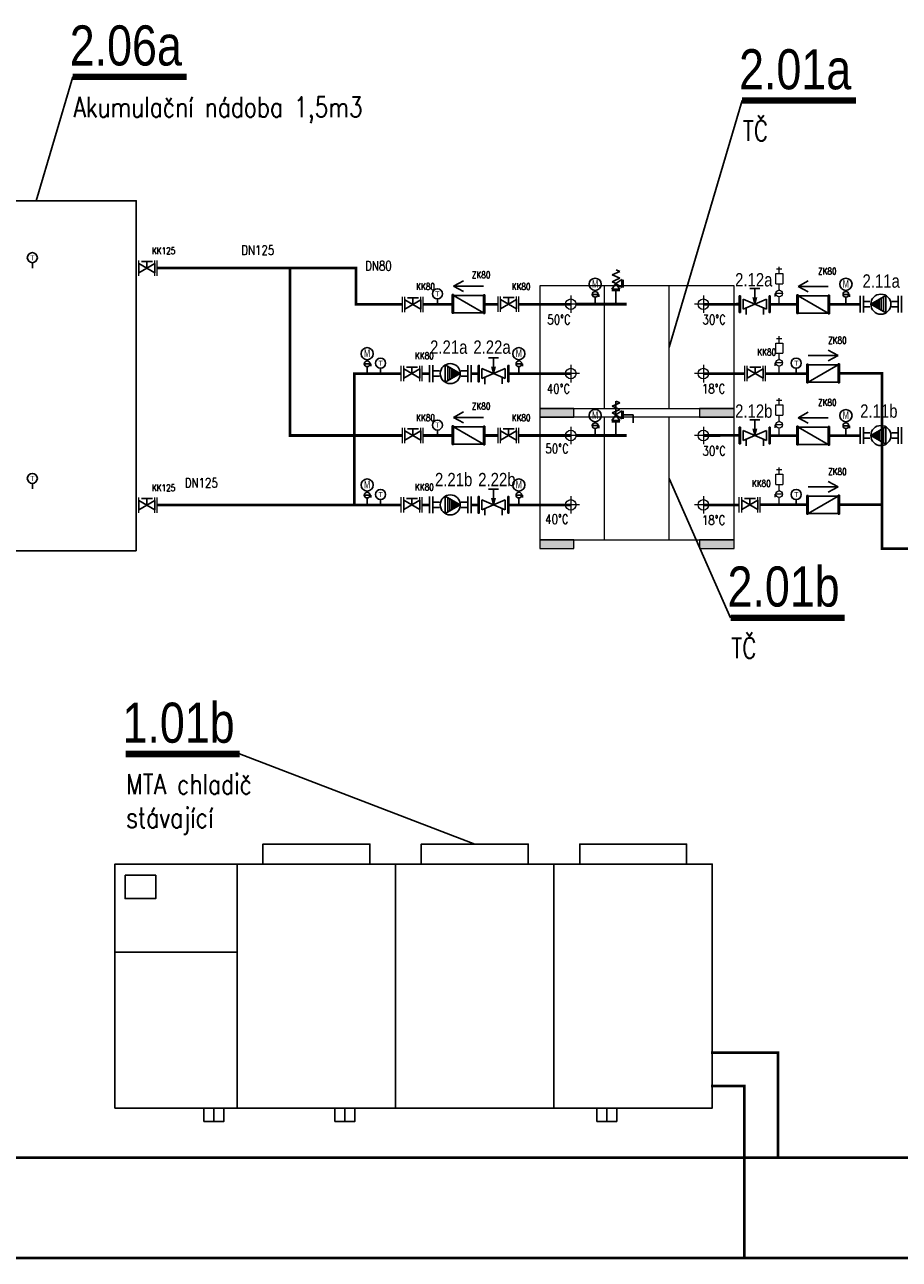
# Model space of a CAD drawing. Header units: millimetres. Extents: x -15830 to 4680139, y -28864 to 2281735.
# Tile 7 of 256: x 27172 to 33718, y 8085 to 17318. Entities that reach past the tile are written whole.
import ezdxf
from ezdxf.enums import TextEntityAlignment as Align

# ---------------------------------------------------------------- set-up
doc = ezdxf.new("R2010")
doc.units = ezdxf.units.MM
doc.linetypes.add('DASHED', pattern=[19.05, 12.7, -6.35])
doc.linetypes.add('ČÁRKOVANÁ', pattern=[19.05, 12.7, -6.35])
for name, color, linetype in [('ARMATURY', 7, 'Continuous'), ('CH_armatury', 7, 'Continuous'), ('G armatury', 7, 'Continuous'), ('G_armatury', 7, 'Continuous'), ('NWT_UT_POZICE', 32, 'Continuous'), ('NWT_UT_PRIV', 1, 'Continuous'), ('NWT_UT_TEXT', 90, 'Continuous'), ('NWT_UT_ZARIZENI', 4, 'Continuous'), ('NWT_UT_ZPÁT', 150, 'DASHED'), ('UT_POZICE', 1, 'Continuous'), ('UT_TEXT', 90, 'Continuous')]:
    doc.layers.add(name, color=color, linetype=linetype)
for name, color, linetype, lineweight in [('G technologie', 6, 'Continuous', 20), ('G-nové-UT', 10, 'DASHED', 50), ('G-TECHOLOGIE', 6, 'Continuous', 20), ('NEKO_armatury', 7, 'Continuous', 25)]:
    doc.layers.add(name, color=color, linetype=linetype, lineweight=lineweight)
doc.styles.add('ARIAL', font='arial.ttf', dxfattribs={"width": 0.8})
doc.styles.add('ROMANS', font='romans.shx', dxfattribs={"width": 0.8})
doc.styles.get("Standard").update_dxf_attribs({"font": 'arial.ttf'})

# ---------------------------------------------------------------- blocks, each defined once
blk = doc.blocks.new('ČERPADLO S PLYNULOU ZMĚNOU OTÁČEK (PŘÍRUBOVÉ)')
at = {"layer": 'NEKO_armatury', "lineweight": -3}
blk.add_hatch(color=256, dxfattribs=at).paths.add_polyline_path([(26043.94, 27754.68), (26042.58, 27752.34), (26045.29, 27752.34)])
for p, q in [((26040.69, 27749.05), (26043.94, 27754.68)), ((26040.79, 27758.68), (26047.09, 27758.68)), ((26047.09, 27757.43), (26040.79, 27757.43)), ((26043.94, 27757.43), (26042.06, 27757.43)), ((26043.94, 27757.43), (26042.94, 27757.43)), ((26042.94, 27757.43), (26042.94, 27755.01)), ((26043.94, 27757.43), (26045.81, 27757.43)), ((26043.94, 27757.43), (26047.09, 27757.43)), ((26043.94, 27757.43), (26044.94, 27757.43)), ((26043.94, 27754.68), (26047.19, 27749.05)), ((26044.94, 27757.43), (26044.94, 27755.01)), ((26041.2, 27749.95), (26046.67, 27749.95)), ((26041.69, 27750.8), (26046.18, 27750.8)), ((26042.12, 27751.53), (26045.76, 27751.53)), ((26042.46, 27752.13), (26045.41, 27752.13)), ((26042.58, 27752.34), (26045.29, 27752.34)), ((26040.69, 27749.05), (26047.19, 27749.05)), ((26042.94, 27744.43), (26042.94, 27746.84)), ((26044.94, 27744.43), (26044.94, 27746.84)), ((26047.09, 27744.43), (26040.79, 27744.43)), ((26040.79, 27743.18), (26047.09, 27743.18)), ((26043.94, 27744.43), (26042.06, 27744.43)), ((26043.94, 27744.43), (26042.94, 27744.43)), ((26043.94, 27744.43), (26045.81, 27744.43)), ((26043.94, 27744.43), (26047.09, 27744.43)), ((26043.94, 27744.43), (26044.94, 27744.43))]:
    blk.add_line(p, q, dxfattribs=at)
blk.add_circle((26043.94, 27750.93), 3.75, dxfattribs=at)
blk = doc.blocks.new('ČERPADLO-E PŘÍBUBOVÉ')
at = {"layer": 'NEKO_armatury', "lineweight": -3}
blk.add_blockref('ČERPADLO S PLYNULOU ZMĚNOU OTÁČEK (PŘÍRUBOVÉ)', (-26043.94, -27743.18), dxfattribs=at)
blk = doc.blocks.new('A$C00DB090D')
at = {"layer": 'CH_armatury', "color": 0}
for p, q in [((71.7, 244.6), (-68.3, 244.6)), ((-68.3, 244.6), (-68.3, 234.6)), ((71.7, 234.6), (-68.3, 234.6)), ((-63.1, 234.6), (-63.1, 10)), ((66.6, 234.6), (-63.1, 10)), ((53, 234.6), (-49.5, 234.6)), ((66.6, 234.6), (66.6, 10)), ((71.7, 234.6), (71.7, 244.6)), ((70, 10), (-70, 10)), ((-70, 10), (-70, 0)), ((70, 0), (-70, 0)), ((51.2, 0), (-51.2, 0)), ((70, 0), (70, 10))]:
    blk.add_line(p, q, dxfattribs=at)
blk = doc.blocks.new('TEPLOMĚR')
at = {"layer": 'NEKO_armatury', "color": 0, "lineweight": -3}
blk.add_line((0, 3.75), (0, 1.07), dxfattribs=at)
blk.add_circle((0, 6.25), 2.5, dxfattribs=at)
blk.add_text('T', height=2.5, dxfattribs=at).set_placement((0, 6.25), align=Align.MIDDLE_CENTER)
blk = doc.blocks.new('RUČNÍ REGULAČNÍ VENTIL PŘÍRUBOVÝ')
at = {"layer": 'NEKO_armatury', "color": 0, "lineweight": -3}
for p, q in [((-3.08, 10.75), (3.08, 10.75)), ((-1.88, 9.75), (1.88, 9.75)), ((-1.88, 1), (1.88, 9.75)), ((-1.88, 9.75), (1.88, 1)), ((1.88, 9.75), (1.39, 8.6)), ((-5.9, 5.38), (-5.9, 7.25)), ((-2.5, 5.38), (-5.9, 5.38)), ((-5.9, 5.38), (-5.9, 3.5)), ((-2.5, 5.99), (0, 5.38)), ((-2.5, 4.74), (0, 5.38)), ((0, 5.38), (-2.5, 5.38)), ((1.39, 8.6), (3.89, 8.6)), ((-3.08, 0), (3.08, 0)), ((-1.88, 1), (1.88, 1)), ((1.88, 1), (1.4, 2.16)), ((1.4, 2.16), (3.9, 2.16))]:
    blk.add_line(p, q, dxfattribs=at)
at = {"layer": 'NEKO_armatury', "color": 0}
for points in [[(-3.08, 10.75), (-3.08, 11.15), (3.08, 11.15), (3.08, 10.75), (-3.08, 10.75)], [(-3.08, -0.4), (-3.08, 0), (3.08, 0), (3.08, -0.4), (-3.08, -0.4)]]:
    blk.add_lwpolyline(points, dxfattribs=at)

msp = doc.modelspace()

# ---------------------------------------------------------------- hatches: boundary and pattern name
at = {"layer": 'G technologie', "linetype": 'Continuous'}
for points in [[(31028.165, 14446.805), (31288.568, 14446.805), (31288.568, 14382.733), (31028.165, 14382.733)], [(32482.165, 14446.805), (32221.762, 14446.805), (32221.762, 14382.733), (32482.165, 14382.733)], [(31028.165, 13464.805), (31288.568, 13464.805), (31288.568, 13400.733), (31028.165, 13400.733)], [(32482.165, 13464.805), (32221.762, 13464.805), (32221.762, 13400.733), (32482.165, 13400.733)]]:
    msp.add_hatch(color=256, dxfattribs=at).paths.add_polyline_path(points)

# ---------------------------------------------------------------- linework, layer by layer
for points in [[(28007.869, 13383.845), (28007.869, 16001.062), (26507.869, 16001.062), (26507.869, 13383.845)], [(30380.192, 15362.748), (30455.147, 15403.495)], [(30380.192, 15362.748), (30604.832, 15362.748)], [(30380.192, 15362.748), (30455.147, 15322.002)], [(32960.488, 15361.022), (33035.442, 15401.769)], [(32960.488, 15361.022), (33185.128, 15361.022)], [(32960.488, 15361.022), (33035.442, 15320.275)], [(33260.744, 14843.748), (33185.79, 14884.495)], [(33260.744, 14843.748), (33036.104, 14843.748)], [(33260.744, 14843.748), (33185.79, 14803.002)], [(30380.192, 14380.748), (30455.147, 14421.495)], [(32960.488, 14378.916), (33035.442, 14419.663)], [(30380.192, 14380.748), (30604.832, 14380.748)], [(30380.192, 14380.748), (30455.147, 14340.002)], [(32960.488, 14378.916), (33185.128, 14378.916)], [(32960.488, 14378.916), (33035.442, 14338.169)], [(33260.744, 13861.748), (33036.104, 13861.748)], [(33260.744, 13861.748), (33185.79, 13902.495)], [(33260.744, 13861.748), (33185.79, 13821.002)], [(28007.869, 13383.845), (26507.869, 13383.845)]]:
    msp.add_lwpolyline(points)
at = {"layer": 'ARMATURY'}
for p, q in [((31568.494, 15447.156), (31626.379, 15472.736)), ((31597.437, 15434.366), (31568.494, 15447.156)), ((31597.437, 15485.525), (31626.379, 15472.736)), ((31597.437, 15434.366), (31626.379, 15421.577)), ((31597.437, 15408.787), (31626.379, 15421.577)), ((31441.745, 15331.075), (31441.745, 15322.798)), ((31625.254, 15329.627), (31566.754, 15329.627)), ((31597.376, 15383.403), (31567.376, 15339.903)), ((31567.376, 15339.903), (31625.876, 15339.903)), ((31597.437, 15408.787), (31568.494, 15395.997)), ((31597.437, 15383.207), (31568.494, 15395.997)), ((31596.004, 15329.627), (31596.004, 15227.733)), ((31640.708, 15411.667), (31597.208, 15383.167)), ((31597.208, 15383.167), (31640.708, 15353.167)), ((31625.876, 15339.903), (31597.376, 15383.403)), ((31640.708, 15353.167), (31640.708, 15411.667)), ((31650.984, 15411.045), (31650.984, 15352.545)), ((33318.049, 15331.075), (33318.049, 15322.798)), ((31420.301, 15301.353), (31468.682, 15301.353)), ((31441.745, 15279.908), (31441.745, 15227.733)), ((31468.682, 15282.252), (31468.682, 15301.353)), ((33296.604, 15301.353), (33344.985, 15301.353)), ((33318.049, 15279.908), (33318.049, 15227.733)), ((33344.985, 15282.252), (33344.985, 15301.353)), ((29713.983, 14782.353), (29762.364, 14782.353)), ((29735.428, 14812.075), (29735.428, 14803.798)), ((29762.364, 14763.252), (29762.364, 14782.353)), ((30849.449, 14782.353), (30897.83, 14782.353)), ((30870.894, 14812.075), (30870.894, 14803.798)), ((30897.83, 14763.252), (30897.83, 14782.353)), ((29735.428, 14760.908), (29735.428, 14708.733)), ((30870.894, 14760.908), (30870.894, 14708.733)), ((31596.984, 14400.835), (31596.984, 14503.387)), ((31597.437, 14503.525), (31626.379, 14490.736)), ((31597.437, 14477.946), (31568.494, 14465.156)), ((31597.437, 14452.366), (31568.494, 14465.156)), ((31597.437, 14426.787), (31568.494, 14413.997)), ((31597.437, 14401.207), (31568.494, 14413.997)), ((31640.708, 14429.667), (31597.208, 14401.167)), ((31597.437, 14477.946), (31626.379, 14490.736)), ((31597.437, 14452.366), (31626.379, 14439.577)), ((31597.437, 14426.787), (31626.379, 14439.577)), ((31640.708, 14371.167), (31640.708, 14429.667)), ((31650.984, 14429.045), (31650.984, 14370.545)), ((31420.301, 14319.353), (31468.682, 14319.353)), ((31441.745, 14349.075), (31441.745, 14340.798)), ((31468.682, 14300.252), (31468.682, 14319.353)), ((31625.254, 14347.627), (31566.754, 14347.627)), ((31597.376, 14401.403), (31567.376, 14357.903)), ((31567.376, 14357.903), (31625.876, 14357.903)), ((31596.004, 14347.627), (31596.004, 14245.733)), ((31597.208, 14401.167), (31640.708, 14371.167)), ((31625.876, 14357.903), (31597.376, 14401.403)), ((31650.984, 14399.739), (31726.504, 14399.739)), ((31726.504, 14399.739), (31726.504, 14341.239)), ((33296.604, 14319.247), (33344.985, 14319.247)), ((33318.049, 14348.969), (33318.049, 14340.692)), ((33344.985, 14300.146), (33344.985, 14319.247)), ((31441.745, 14297.908), (31441.745, 14245.733)), ((33318.049, 14297.802), (33318.049, 14245.627)), ((29713.983, 13800.353), (29762.364, 13800.353)), ((29735.428, 13830.075), (29735.428, 13821.798)), ((29735.428, 13778.908), (29735.428, 13726.733)), ((29762.364, 13781.252), (29762.364, 13800.353)), ((30849.449, 13800.353), (30897.83, 13800.353)), ((30870.894, 13830.075), (30870.894, 13821.798)), ((30870.894, 13778.908), (30870.894, 13726.733)), ((30897.83, 13781.252), (30897.83, 13800.353))]:
    msp.add_line(p, q, dxfattribs=at)
for centre, radius in [((31441.745, 15376.547), 45.472), ((33318.049, 15376.547), 45.472), ((31441.745, 15301.353), 21.445), ((33318.049, 15301.353), 21.445), ((29735.428, 14857.547), 45.472), ((30870.894, 14857.547), 45.472), ((29735.428, 14782.353), 21.445), ((30870.894, 14782.353), 21.445), ((31441.745, 14394.547), 45.472), ((33318.049, 14394.441), 45.472), ((31441.745, 14319.353), 21.445), ((33318.049, 14319.247), 21.445), ((29735.428, 13875.547), 45.472), ((30870.894, 13875.547), 45.472), ((29735.428, 13800.353), 21.445), ((30870.894, 13800.353), 21.445)]:
    msp.add_circle(centre, radius, dxfattribs=at)
at = {"layer": 'G armatury'}
for p, q in [((28146.02, 15532.488), (28026.15, 15463.282)), ((28026.15, 15532.488), (28026.15, 15463.282)), ((28026.15, 15532.488), (28146.02, 15463.282)), ((28047.058, 15546.762), (28128.609, 15546.762)), ((28086.085, 15497.885), (28086.085, 15546.762)), ((28146.02, 15532.488), (28146.02, 15463.282)), ((30137.266, 15260.471), (30017.396, 15191.264)), ((30017.396, 15260.471), (30017.396, 15191.264)), ((30017.396, 15260.471), (30137.266, 15191.264)), ((30038.304, 15274.745), (30119.855, 15274.745)), ((30077.331, 15225.868), (30077.331, 15274.745)), ((30137.266, 15260.471), (30137.266, 15191.264)), ((30852.613, 15262.336), (30732.743, 15193.13)), ((30732.743, 15262.336), (30732.743, 15193.13)), ((30732.743, 15262.336), (30852.613, 15193.13)), ((30753.651, 15276.61), (30835.202, 15276.61)), ((30792.678, 15227.733), (30792.678, 15276.61)), ((30852.613, 15262.336), (30852.613, 15193.13)), ((30128.857, 14743.336), (30008.987, 14674.13)), ((30008.987, 14743.336), (30008.987, 14674.13)), ((30008.987, 14743.336), (30128.857, 14674.13)), ((30029.895, 14757.61), (30111.446, 14757.61)), ((30068.922, 14708.733), (30068.922, 14757.61)), ((30128.857, 14743.336), (30128.857, 14674.13)), ((32698.532, 14743.336), (32578.662, 14674.13)), ((32578.662, 14743.336), (32578.662, 14674.13)), ((32578.662, 14743.336), (32698.532, 14674.13)), ((32599.57, 14757.61), (32681.121, 14757.61)), ((32638.597, 14708.733), (32638.597, 14757.61)), ((32698.532, 14743.336), (32698.532, 14674.13)), ((30137.266, 14280.336), (30017.396, 14211.13)), ((30017.396, 14280.336), (30017.396, 14211.13)), ((30017.396, 14280.336), (30137.266, 14211.13)), ((30038.304, 14294.61), (30119.855, 14294.61)), ((30077.331, 14245.733), (30077.331, 14294.61)), ((30137.266, 14280.336), (30137.266, 14211.13)), ((30852.613, 14280.336), (30732.743, 14211.13)), ((30732.743, 14280.336), (30732.743, 14211.13)), ((30732.743, 14280.336), (30852.613, 14211.13)), ((30753.651, 14294.61), (30835.202, 14294.61)), ((30792.678, 14245.733), (30792.678, 14294.61)), ((30852.613, 14280.336), (30852.613, 14211.13)), ((28146.02, 13759.631), (28026.15, 13690.424)), ((28026.15, 13759.631), (28026.15, 13690.424)), ((28026.15, 13759.631), (28146.02, 13690.424)), ((28047.058, 13773.905), (28128.609, 13773.905)), ((28086.085, 13725.028), (28086.085, 13773.905)), ((28146.02, 13759.631), (28146.02, 13690.424)), ((30128.857, 13761.336), (30008.987, 13692.13)), ((30008.987, 13761.336), (30008.987, 13692.13)), ((30008.987, 13761.336), (30128.857, 13692.13)), ((30029.895, 13775.61), (30111.446, 13775.61)), ((30068.922, 13726.733), (30068.922, 13775.61)), ((30128.857, 13761.336), (30128.857, 13692.13)), ((32658.122, 13761.357), (32538.253, 13692.151)), ((32538.253, 13761.357), (32538.253, 13692.151)), ((32538.253, 13761.357), (32658.122, 13692.151)), ((32559.161, 13775.631), (32640.712, 13775.631)), ((32598.187, 13726.754), (32598.187, 13775.631)), ((32658.122, 13761.357), (32658.122, 13692.151))]:
    msp.add_line(p, q, dxfattribs=at)
at = {"layer": 'G technologie', "linetype": 'Continuous'}
for p, q in [((31028.165, 15364.733), (31028.165, 14446.805)), ((32482.165, 15364.733), (31028.165, 15364.733)), ((32482.165, 15364.733), (31028.165, 15364.733)), ((31509.104, 15364.733), (31509.104, 14446.805)), ((31995.634, 14446.805), (31995.634, 15364.733)), ((32482.165, 14446.805), (32482.165, 15364.733)), ((31259.165, 15293.238), (31259.165, 15162.228)), ((32251.165, 15293.238), (32251.165, 15162.228)), ((31324.67, 15227.733), (31193.66, 15227.733)), ((32316.67, 15227.733), (32185.66, 15227.733)), ((31259.165, 14774.238), (31259.165, 14643.228)), ((32251.165, 14774.238), (32251.165, 14643.228)), ((31324.67, 14708.733), (31193.66, 14708.733)), ((32316.67, 14708.733), (32185.66, 14708.733)), ((31028.165, 14446.805), (32482.165, 14446.805)), ((31028.165, 14382.733), (31028.165, 13464.805)), ((32482.165, 14382.733), (31028.165, 14382.733)), ((32482.165, 14382.733), (31028.165, 14382.733)), ((31259.165, 14311.238), (31259.165, 14180.228)), ((31509.104, 14382.733), (31509.104, 13464.805)), ((31995.634, 13464.805), (31995.634, 14382.733)), ((32251.165, 14311.238), (32251.165, 14180.228)), ((32482.165, 13464.805), (32482.165, 14382.733)), ((31324.67, 14245.733), (31193.66, 14245.733)), ((32316.67, 14245.733), (32185.66, 14245.733)), ((31259.165, 13792.238), (31259.165, 13661.228)), ((32251.165, 13792.238), (32251.165, 13661.228)), ((31324.67, 13726.733), (31193.66, 13726.733)), ((32316.67, 13726.733), (32185.66, 13726.733)), ((31028.165, 13464.805), (32482.165, 13464.805))]:
    msp.add_line(p, q, dxfattribs=at)
for points in [[(31282.976, 14446.805), (31028.165, 14446.805), (31028.165, 14382.733), (31282.976, 14382.733)], [(32482.165, 14446.805), (32221.762, 14446.805), (32221.762, 14382.733), (32482.165, 14382.733)], [(31282.976, 13464.805), (31028.165, 13464.805), (31028.165, 13400.733), (31282.976, 13400.733)], [(32482.165, 13464.805), (32221.762, 13464.805), (32221.762, 13400.733), (32482.165, 13400.733)]]:
    msp.add_lwpolyline(points, close=True, dxfattribs=at)
for centre in [(31259.165, 15227.733), (32251.165, 15227.733), (31259.165, 14708.733), (32251.165, 14708.733), (31259.165, 14245.733), (32251.165, 14245.733), (31259.165, 13726.733), (32251.165, 13726.733)]:
    msp.add_circle(centre, 39.317, dxfattribs=at)
at = {"layer": 'G-nové-UT', "color": 3, "linetype": 'Continuous', "ltscale": 50}
for p, q in [((31298.482, 15227.733), (31676.826, 15227.733)), ((31298.482, 14245.733), (31676.826, 14245.733))]:
    msp.add_line(p, q, dxfattribs=at)
at = {"layer": 'G-TECHOLOGIE', "color": 7}
for p, q in [((28007.869, 15440.216), (28007.869, 15555.554)), ((28007.869, 15440.216), (28007.869, 15555.554)), ((28026.15, 15440.216), (28026.15, 15555.554)), ((28146.02, 15440.216), (28146.02, 15555.554)), ((28146.02, 15440.216), (28146.02, 15555.554)), ((28146.02, 15440.216), (28146.02, 15555.554)), ((28164.301, 15440.216), (28164.301, 15555.554)), ((29999.115, 15168.199), (29999.115, 15283.536)), ((29999.115, 15168.199), (29999.115, 15283.536)), ((30017.396, 15168.199), (30017.396, 15283.536)), ((30137.266, 15168.199), (30137.266, 15283.536)), ((30137.266, 15168.199), (30137.266, 15283.536)), ((30137.266, 15168.199), (30137.266, 15283.536)), ((30155.547, 15168.199), (30155.547, 15283.536)), ((30714.462, 15170.064), (30714.462, 15285.402)), ((30714.462, 15170.064), (30714.462, 15285.402)), ((30732.743, 15170.064), (30732.743, 15285.402)), ((30852.613, 15170.064), (30852.613, 15285.402)), ((30852.613, 15170.064), (30852.613, 15285.402)), ((30852.613, 15170.064), (30852.613, 15285.402)), ((30870.894, 15170.064), (30870.894, 15285.402)), ((29990.706, 14651.064), (29990.706, 14766.402)), ((29990.706, 14651.064), (29990.706, 14766.402)), ((30008.987, 14651.064), (30008.987, 14766.402)), ((30128.857, 14651.064), (30128.857, 14766.402)), ((30128.857, 14651.064), (30128.857, 14766.402)), ((30128.857, 14651.064), (30128.857, 14766.402)), ((30147.138, 14651.064), (30147.138, 14766.402)), ((32560.381, 14651.064), (32560.381, 14766.402)), ((32560.381, 14651.064), (32560.381, 14766.402)), ((32578.662, 14651.064), (32578.662, 14766.402)), ((32698.532, 14651.064), (32698.532, 14766.402)), ((32698.532, 14651.064), (32698.532, 14766.402)), ((32698.532, 14651.064), (32698.532, 14766.402)), ((32716.813, 14651.064), (32716.813, 14766.402)), ((29999.115, 14188.064), (29999.115, 14303.402)), ((29999.115, 14188.064), (29999.115, 14303.402)), ((30017.396, 14188.064), (30017.396, 14303.402)), ((30137.266, 14188.064), (30137.266, 14303.402)), ((30137.266, 14188.064), (30137.266, 14303.402)), ((30137.266, 14188.064), (30137.266, 14303.402)), ((30155.547, 14188.064), (30155.547, 14303.402)), ((30714.462, 14188.064), (30714.462, 14303.402)), ((30714.462, 14188.064), (30714.462, 14303.402)), ((30732.743, 14188.064), (30732.743, 14303.402)), ((30852.613, 14188.064), (30852.613, 14303.402)), ((30852.613, 14188.064), (30852.613, 14303.402)), ((30852.613, 14188.064), (30852.613, 14303.402)), ((30870.894, 14188.064), (30870.894, 14303.402)), ((28007.869, 13667.359), (28007.869, 13782.696)), ((28007.869, 13667.359), (28007.869, 13782.696)), ((28026.15, 13667.359), (28026.15, 13782.696)), ((28146.02, 13667.359), (28146.02, 13782.696)), ((28146.02, 13667.359), (28146.02, 13782.696)), ((28146.02, 13667.359), (28146.02, 13782.696)), ((28164.301, 13667.359), (28164.301, 13782.696)), ((29990.706, 13669.064), (29990.706, 13784.402)), ((29990.706, 13669.064), (29990.706, 13784.402)), ((30008.987, 13669.064), (30008.987, 13784.402)), ((30128.857, 13669.064), (30128.857, 13784.402)), ((30128.857, 13669.064), (30128.857, 13784.402)), ((30128.857, 13669.064), (30128.857, 13784.402)), ((30147.138, 13669.064), (30147.138, 13784.402)), ((32519.972, 13669.085), (32519.972, 13784.423)), ((32519.972, 13669.085), (32519.972, 13784.423)), ((32538.253, 13669.085), (32538.253, 13784.423)), ((32658.122, 13669.085), (32658.122, 13784.423)), ((32658.122, 13669.085), (32658.122, 13784.423)), ((32658.122, 13669.085), (32658.122, 13784.423)), ((32676.403, 13669.085), (32676.403, 13784.423))]:
    msp.add_line(p, q, dxfattribs=at)
at = {"layer": 'G_armatury', "lineweight": 20, "ltscale": 1000}
for p, q in [((32792.878, 15380.894), (32792.878, 15456.317)), ((32792.878, 15456.317), (32845.326, 15456.317)), ((32792.878, 15380.894), (32792.878, 15456.317)), ((32792.878, 15456.317), (32845.326, 15456.317)), ((32798.667, 15491.263), (32839.538, 15491.263)), ((32798.667, 15491.263), (32839.538, 15491.263)), ((32819.102, 15456.317), (32819.102, 15506.639)), ((32819.102, 15456.317), (32819.102, 15506.639)), ((32845.427, 15456.317), (32845.427, 15380.894)), ((32845.427, 15456.317), (32845.427, 15380.894)), ((32792.878, 15380.894), (32845.326, 15380.894)), ((32792.878, 15380.894), (32845.326, 15380.894)), ((32819.102, 15332.895), (32819.102, 15380.894)), ((32819.102, 15332.894), (32819.102, 15380.894)), ((32843.846, 15308.151), (32788.022, 15308.151)), ((32788.022, 15286.111), (32788.022, 15308.151)), ((32843.846, 15308.15), (32788.022, 15308.15)), ((32788.022, 15286.11), (32788.022, 15308.15)), ((32819.102, 15227.733), (32819.102, 15283.406)), ((32798.667, 14972.263), (32839.538, 14972.263)), ((32798.667, 14972.263), (32839.538, 14972.263)), ((32819.102, 14937.317), (32819.102, 14987.639)), ((32819.102, 14937.317), (32819.102, 14987.639)), ((32792.878, 14861.894), (32792.878, 14937.317)), ((32792.878, 14937.317), (32845.326, 14937.317)), ((32792.878, 14861.894), (32792.878, 14937.317)), ((32792.878, 14937.317), (32845.326, 14937.317)), ((32845.427, 14937.317), (32845.427, 14861.894)), ((32845.427, 14937.317), (32845.427, 14861.894)), ((32843.846, 14789.151), (32788.022, 14789.151)), ((32788.022, 14767.111), (32788.022, 14789.151)), ((32843.846, 14789.15), (32788.022, 14789.15)), ((32788.022, 14767.11), (32788.022, 14789.15)), ((32792.878, 14861.894), (32845.326, 14861.894)), ((32792.878, 14861.894), (32845.326, 14861.894)), ((32819.102, 14813.895), (32819.102, 14861.894)), ((32819.102, 14813.894), (32819.102, 14861.894)), ((32819.102, 14708.733), (32819.102, 14764.406)), ((32798.667, 14509.157), (32839.538, 14509.157)), ((32798.667, 14509.157), (32839.538, 14509.157)), ((32819.102, 14474.211), (32819.102, 14524.534)), ((32819.102, 14474.211), (32819.102, 14524.533)), ((32792.878, 14398.788), (32792.878, 14474.211)), ((32792.878, 14474.211), (32845.326, 14474.211)), ((32792.878, 14398.788), (32792.878, 14474.211)), ((32792.878, 14474.211), (32845.326, 14474.211)), ((32845.427, 14474.211), (32845.427, 14398.788)), ((32845.427, 14474.211), (32845.427, 14398.788)), ((32843.846, 14326.045), (32788.022, 14326.045)), ((32788.022, 14304.005), (32788.022, 14326.045)), ((32843.846, 14326.044), (32788.022, 14326.044)), ((32788.022, 14304.004), (32788.022, 14326.044)), ((32792.878, 14398.788), (32845.326, 14398.788)), ((32792.878, 14398.788), (32845.326, 14398.788)), ((32819.102, 14350.789), (32819.102, 14398.788)), ((32819.102, 14350.788), (32819.102, 14398.788)), ((32819.102, 14245.627), (32819.102, 14301.3)), ((32792.878, 13879.894), (32792.878, 13955.317)), ((32792.878, 13955.317), (32845.326, 13955.317)), ((32792.878, 13879.894), (32792.878, 13955.317)), ((32792.878, 13955.317), (32845.326, 13955.317)), ((32798.667, 13990.263), (32839.538, 13990.263)), ((32798.667, 13990.263), (32839.538, 13990.263)), ((32819.102, 13955.317), (32819.102, 14005.639)), ((32819.102, 13955.317), (32819.102, 14005.639)), ((32845.427, 13955.317), (32845.427, 13879.894)), ((32845.427, 13955.317), (32845.427, 13879.894)), ((32792.878, 13879.894), (32845.326, 13879.894)), ((32792.878, 13879.894), (32845.326, 13879.894)), ((32819.102, 13831.895), (32819.102, 13879.894)), ((32819.102, 13831.894), (32819.102, 13879.894)), ((32843.846, 13807.151), (32788.022, 13807.151)), ((32788.022, 13785.111), (32788.022, 13807.151)), ((32843.846, 13807.15), (32788.022, 13807.15)), ((32788.022, 13785.11), (32788.022, 13807.15)), ((32819.102, 13726.733), (32819.102, 13782.406))]:
    msp.add_line(p, q, dxfattribs=at)
at = {"layer": 'G_armatury'}
for p, q in [((32819.102, 15332.895), (32819.102, 15337.506)), ((32819.102, 15332.894), (32819.102, 15337.506)), ((32819.102, 14813.895), (32819.102, 14818.506)), ((32819.102, 14813.894), (32819.102, 14818.506)), ((32819.102, 14350.789), (32819.102, 14355.4)), ((32819.102, 14350.788), (32819.102, 14355.4)), ((32819.102, 13831.895), (32819.102, 13836.506)), ((32819.102, 13831.894), (32819.102, 13836.506))]:
    msp.add_line(p, q, dxfattribs=at)
at = {"layer": 'G_armatury', "lineweight": 20, "ltscale": 1000}
for centre in [(32819.102, 15308.151), (32819.102, 15308.15), (32819.102, 14789.151), (32819.102, 14789.15), (32819.102, 14326.045), (32819.102, 14326.044), (32819.102, 13807.151), (32819.102, 13807.15)]:
    msp.add_circle(centre, 24.744, dxfattribs=at)
at = {"layer": 'NWT_UT_PRIV', "const_width": 20}
for points in [[(29999.115, 15227.733), (29650.95, 15227.733), (29650.95, 15497.885), (28164.301, 15497.885)], [(29999.115, 14245.733), (29158.361, 14245.733), (29158.361, 15497.885)], [(30155.547, 15227.733), (30370.192, 15227.733)], [(30604.832, 15227.733), (30714.462, 15227.733)], [(31259.165, 15227.733), (30870.894, 15227.733)], [(30155.547, 14245.733), (30370.192, 14245.733)], [(30604.832, 14245.733), (30714.462, 14245.733)], [(31259.165, 14245.733), (30870.894, 14245.733)]]:
    msp.add_lwpolyline(points, dxfattribs=at)
at = {"layer": 'NWT_UT_PRIV', "color": 5, "const_width": 20}
for points in [[(32528.013, 15227.86), (32251.165, 15227.733)], [(33424.483, 15227.733), (33195.128, 15226.006)], [(32519.972, 14245.754), (32251.165, 14245.733)], [(32950.488, 14245.627), (32751.054, 14245.627)], [(33424.483, 14245.733), (33195.128, 14243.901)], [(26731.046, 9381.396), (26731.046, 8094.966), (38030.701, 8094.966)], [(32308.56, 9381.396), (32558.56, 9381.396), (32558.56, 8094.966)]]:
    msp.add_lwpolyline(points, dxfattribs=at)
at = {"layer": 'NWT_UT_TEXT'}
msp.add_line((28780.01, 11863.878), (30540.575, 11190.62), dxfattribs=at)
for points in [[(27532.006, 16928.424), (27257.869, 16001.062)], [(32540.949, 16750.486), (31995.634, 14905.769)], [(32454.434, 12882.273), (31995.634, 13923.769)]]:
    msp.add_lwpolyline(points, dxfattribs=at)
at = {"layer": 'NWT_UT_TEXT', "const_width": 47.438}
for points in [[(27532.006, 16928.424), (28384.997, 16928.424)], [(32540.949, 16750.486), (33393.941, 16750.486)], [(32454.434, 12882.273), (33307.426, 12882.273)], [(27927.018, 11863.878), (28780.01, 11863.878)]]:
    msp.add_lwpolyline(points, dxfattribs=at)
at = {"layer": 'NWT_UT_ZARIZENI'}
for points in [[(28955.575, 11040.62), (28955.575, 11190.62), (29755.575, 11190.62), (29755.575, 11040.62)], [(30140.575, 11040.62), (30140.575, 11190.62), (30940.575, 11190.62), (30940.575, 11040.62)], [(31325.575, 11040.62), (31325.575, 11190.62), (32125.575, 11190.62), (32125.575, 11040.62)], [(27847.397, 9215.62), (32317.397, 9215.62), (32317.397, 11040.62), (27847.397, 11040.62), (27847.397, 9215.62)], [(28013.075, 9215.62), (28763.075, 9215.62), (28763.075, 11040.62)], [(28763.075, 11040.62), (29948.075, 11040.62), (29948.075, 9215.62)], [(29948.075, 11040.62), (31133.075, 11040.62), (31133.075, 9215.62)], [(27847.397, 10382.871), (28763.075, 10382.871)], [(27847.397, 9215.62), (28588.397, 9215.62), (28588.397, 9115.62)], [(28513.397, 9115.62), (28663.397, 9115.62), (28663.397, 9215.62), (28513.397, 9215.62), (28513.397, 9115.62)], [(28588.397, 9215.62), (29568.397, 9215.62), (29568.397, 9115.62)], [(29493.397, 9115.62), (29643.397, 9115.62), (29643.397, 9215.62), (29493.397, 9215.62), (29493.397, 9115.62)], [(29568.397, 9215.62), (31528.397, 9215.62), (31528.397, 9115.62)], [(31453.397, 9115.62), (31603.397, 9115.62), (31603.397, 9215.62), (31453.397, 9215.62), (31453.397, 9115.62)]]:
    msp.add_lwpolyline(points, dxfattribs=at)
msp.add_lwpolyline([(27924.306, 10957.347), (28153.571, 10957.347), (28153.571, 10782.625), (27924.306, 10782.625)], close=True, dxfattribs=at)
at = {"layer": 'NWT_UT_ZPÁT', "color": 5, "ltscale": 0.25, "const_width": 20}
for points in [[(32950.488, 15227.733), (32751.054, 15227.733)], [(32560.381, 14708.733), (32251.165, 14708.733)], [(33026.104, 14708.733), (32716.813, 14708.733)], [(30643.291, 8844.966), (40365.243, 8844.966), (40365.243, 14375.867)], [(32519.972, 13726.754), (32251.165, 13726.733)], [(33588.097, 13728.459), (33270.744, 13728.459)], [(32308.56, 9631.396), (32808.56, 9631.396), (32808.56, 8844.966)]]:
    msp.add_lwpolyline(points, dxfattribs=at)
at = {"layer": 'NWT_UT_ZPÁT', "color": 5, "ltscale": 0.25}
for points in [[(37334.97, 13734.635, 20, 20, 0), (36910.421, 13740.994, 20, 20, 0), (36910.421, 15015.097, 20, 20, 0), (34482.399, 15008.738, 20, 20, 0), (34482.399, 13398.572, 20, 20, 0), (33588.097, 13398.572, 20, 20, 0), (33588.097, 13398.572, 20, 20, 0), (33588.097, 14710.459, 20, 20, 0), (33270.744, 14710.459, 0, 0, 0)], [(30643.291, 8844.966, 20, 20, 0), (30643.291, 8844.966, 20, 20, 0), (26981.046, 8844.966, 20, 20, 0), (26981.046, 9631.396, 20, 20, 0), (26018.801, 9631.396, 0, 0, 0)]]:
    msp.add_lwpolyline(points, format="xyseb", dxfattribs=at)
at = {"layer": 'NWT_UT_ZPÁT', "color": 1, "ltscale": 0.25, "const_width": 20}
for points in [[(29990.706, 14708.733), (29640.428, 14708.733), (29640.428, 13726.733)], [(30796.642, 14708.733), (31259.165, 14708.733)], [(29990.706, 13726.733), (28164.301, 13726.733)], [(30796.642, 13726.733), (31259.165, 13726.733)]]:
    msp.add_lwpolyline(points, dxfattribs=at)
at = {"layer": 'NWT_UT_ZPÁT', "color": 1, "const_width": 20}
for points in [[(30147.138, 14708.733), (30202.494, 14708.733)], [(30512.494, 14708.733), (30565.559, 14708.733)], [(30147.138, 13726.733), (30202.494, 13726.733)], [(30512.494, 13726.733), (30565.559, 13726.733)]]:
    msp.add_lwpolyline(points, dxfattribs=at)
at = {"layer": 'NWT_UT_ZPÁT', "color": 5, "const_width": 20}
msp.add_lwpolyline([(33026.104, 13728.459), (32676.403, 13728.459)], dxfattribs=at)

# ---------------------------------------------------------------- block references
at = {"layer": 'NEKO_armatury', "xscale": 15, "yscale": 15, "zscale": 15}
for p in [(27229.682, 15481.815), (30260.922, 15211.662), (29835.907, 14692.662), (32945.923, 14692.662), (30260.922, 14229.662), (27229.682, 13831.293), (29835.907, 13710.662), (32945.923, 13710.662)]:
    msp.add_blockref('TEPLOMĚR', p, dxfattribs=at)
at = {"layer": 'NEKO_armatury', "xscale": 20, "yscale": 20, "zscale": 20}
for name, p, rotation in [('RUČNÍ REGULAČNÍ VENTIL PŘÍRUBOVÝ', (32528.013, 15227.86), 270), ('ČERPADLO-E PŘÍBUBOVÉ', (33734.483, 15227.733), 89.99999999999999), ('ČERPADLO-E PŘÍBUBOVÉ', (30202.494, 14708.733), 270), ('RUČNÍ REGULAČNÍ VENTIL PŘÍRUBOVÝ', (30573.6, 14708.733), 270), ('RUČNÍ REGULAČNÍ VENTIL PŘÍRUBOVÝ', (32528.013, 14245.754), 270), ('ČERPADLO-E PŘÍBUBOVÉ', (33734.483, 14245.627), 89.99999999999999), ('ČERPADLO-E PŘÍBUBOVÉ', (30202.494, 13726.733), 270), ('RUČNÍ REGULAČNÍ VENTIL PŘÍRUBOVÝ', (30573.6, 13726.733), 270)]:
    msp.add_blockref(name, p, dxfattribs=dict(at, rotation=rotation))
at = {"layer": 'NEKO_armatury', "linetype": 'ČÁRKOVANÁ', "rotation": 270}
for p in [(30370.192, 15229.459), (32950.488, 15227.733), (30370.192, 14247.459), (32950.488, 14245.627)]:
    msp.add_blockref('A$C00DB090D', p, dxfattribs=at)
at = {"layer": 'NEKO_armatury', "linetype": 'ČÁRKOVANÁ', "xscale": -1, "rotation": 90}
for p in [(33270.744, 14710.459), (33270.744, 13728.459)]:
    msp.add_blockref('A$C00DB090D', p, dxfattribs=at)

# ---------------------------------------------------------------- texts
at = {"layer": 'ARMATURY', "width": 0.7}
for p in [(31417.948, 15352.05), (33294.251, 15352.05), (29711.63, 14833.05), (30847.096, 14833.05), (31417.948, 14370.05), (33294.251, 14369.944), (29711.63, 13851.05), (30847.096, 13851.05)]:
    msp.add_text('M', height=56.216, rotation=0, dxfattribs=at).set_placement(p)
at = {"layer": 'NWT_UT_POZICE', "color": 1, "style": 'ARIAL', "width": 0.8}
for s, p in [('2.06a', (27509.56, 17012.57)), ('2.01a', (32518.504, 16834.632)), ('2.01b', (32431.989, 12966.42)), ('1.01b', (27904.573, 11948.024))]:
    msp.add_text(s, height=300, rotation=359.9993989, dxfattribs=at).set_placement(p)
at = {"layer": 'NWT_UT_TEXT', "char_height": 150, "attachment_point": 1, "style": 'ROMANS'}
for s, width, insert in [('Akumulační nádoba 1,5m3', 2225.33593, (27536.863, 16777.279)), ('TČ', 1638.98174, (32545.806, 16599.341)), ('TČ', 1638.98174, (32459.292, 12731.128)), ('MTA chladič\\Pstávající', 1638.98174, (27931.876, 11712.733))]:
    msp.add_mtext_dynamic_manual_height_columns(s, width=width, gutter_width=12.5, heights=[0], dxfattribs=dict(at, insert=insert))
at = {"layer": 'UT_POZICE', "char_height": 100, "width": 271.07977, "attachment_point": 3, "rotation": 0.0006011, "style": 'ARIAL'}
for s, insert in [('2.12a', (32768.203, 15460.277)), ('2.11a', (33721.69, 15451.11)), ('2.21a', (30485.718, 14956.591)), ('2.22a', (30809.324, 14956.591)), ('2.12b', (32768.203, 14478.171)), ('2.11b', (33704.134, 14478.597)), ('2.21b', (30522.214, 13966.196)), ('2.22b', (30845.82, 13966.196))]:
    msp.add_mtext(s, dxfattribs=dict(at, insert=insert))
at = {"layer": 'UT_TEXT', "style": 'ROMANS'}
for s, insert, char_height, attachment_point in [('KK125', (28299.526, 15652.474), 50, 3), ('DN125', (28792.773, 15667.181), 70, 1), ('DN80', (29720.132, 15549.993), 70, 1), ('ZK80', (30657.798, 15471.993), 50, 3), ('ZK80', (33248.094, 15499.687), 50, 3), ('KK80', (30242.617, 15383.99), 50, 3), ('KK80', (30957.964, 15383.99), 50, 3), ('50°C', (31083.8, 15147.04), 70, 1), ('30°C', (32244.515, 15147.04), 70, 1), ('ZK80', (33323.709, 14982.414), 50, 3), ('KK80', (30234.208, 14866.855), 50, 3), ('KK80', (32795.702, 14894.41), 50, 3), ('40°C', (31079.3, 14630.431), 70, 1), ('18°C', (32240.014, 14630.431), 70, 1), ('ZK80', (33248.094, 14517.581), 50, 3), ('KK80', (30242.617, 14403.855), 50, 3), ('ZK80', (30657.798, 14489.993), 50, 3), ('KK80', (30957.964, 14403.855), 50, 3), ('50°C', (31069.025, 14182.738), 70, 1), ('30°C', (32244.592, 14165.04), 70, 1), ('ZK80', (33323.709, 14000.414), 50, 3), ('KK125', (28299.526, 13879.617), 50, 3), ('DN125', (28370.69, 13927.063), 70, 1), ('KK80', (30234.208, 13884.855), 50, 3), ('KK80', (32755.293, 13912.432), 50, 3), ('40°C', (31067.318, 13655.228), 70, 1), ('18°C', (32240.091, 13648.431), 70, 1)]:
    msp.add_mtext_dynamic_manual_height_columns(s, width=237.65009, gutter_width=12.5, heights=[0], dxfattribs=dict(at, insert=insert, char_height=char_height, attachment_point=attachment_point))

doc.saveas('drawing.dxf')
